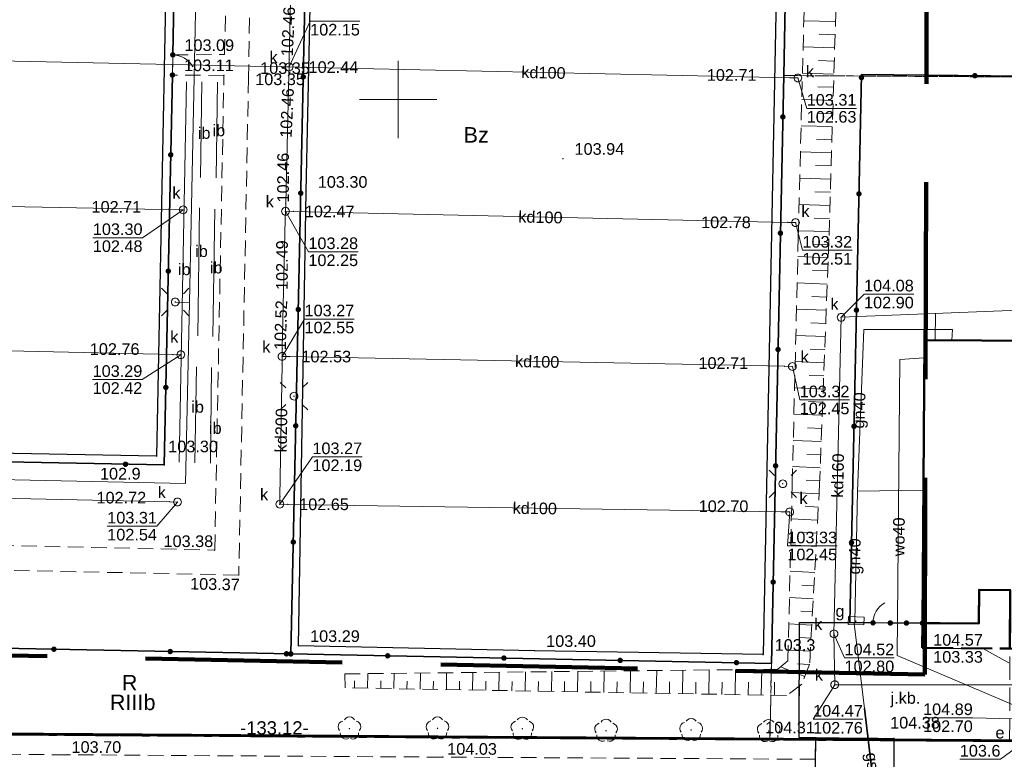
# Model space of a CAD drawing. Extents: x 6447898 to 6448503, y 5806748 to 5807122.
# Tile 14 of 50: x 6448026 to 6448089, y 5806907 to 5806955. Entities that reach past the tile are written whole.
import ezdxf
from ezdxf.enums import TextEntityAlignment as Align

# ---------------------------------------------------------------- set-up
doc = ezdxf.new("R2010")
doc.units = 0
doc.header["$PDSIZE"] = 0.75
for name, pattern in [('DASHED', [19.05, 12.7, -6.35]), ('PRZER1-1', [2, 1, -1]), ('PRZER2-1', [3, 2, -1]), ('PRZER3-1', [4, 3, -1]), ('PRZER4-1', [5, 4, -1])]:
    doc.linetypes.add(name, pattern=pattern)
doc.layers.get('0').update_dxf_attribs({"linetype": 'CONTINUOUS', "lineweight": 13})
for name, color, linetype, lineweight in [('GESBZN', 7, 'PRZER4-1', 50), ('GESBZO', 1, 'CONTINUOUS', 50), ('GESDZI', 7, 'CONTINUOUS', 18), ('GESKKL', 3, 'PRZER3-1', 18), ('GESKKL_O', 3, 'PRZER3-1', 18), ('GESUZY', 3, 'PRZER1-1', 18), ('GESUZY_O', 3, 'PRZER1-1', 18), ('GSLKFU', 7, 'CONTINUOUS', 18), ('GSLKOG', 7, 'CONTINUOUS', 35), ('GSLKRW', 7, 'CONTINUOUS', 25), ('GSPRDL', 7, 'CONTINUOUS', 18), ('GSPWPN', 42, 'CONTINUOUS', 13), ('GSPWPN_O', 42, 'CONTINUOUS', 13), ('GSPWPS', 7, 'CONTINUOUS', 13), ('GSPWPS_O', 7, 'CONTINUOUS', 13), ('GSSKOA', 7, 'PRZER3-1', 18), ('GSSKOA_O', 7, 'PRZER3-1', 18), ('GSSKOD', 7, 'PRZER2-1', 18), ('GSSZSN', 7, 'PRZER2-1', 18), ('GULEPR', 240, 'CONTINUOUS', 18), ('GULGPR', 2, 'CONTINUOUS', 18), ('GULGPR_O', 2, 'CONTINUOUS', 18), ('GULKPR', 32, 'CONTINUOUS', 18), ('GULKPR_O', 32, 'CONTINUOUS', 18), ('GULLOB', 7, 'CONTINUOUS', 35), ('GULWPR', 5, 'CONTINUOUS', 18), ('GULWPR_O', 5, 'CONTINUOUS', 18), ('GUPELA', 7, 'CONTINUOUS', 18), ('GUPESE_O', 240, 'CONTINUOUS', 18), ('GUPGSG', 2, 'CONTINUOUS', 18), ('GUPGSG_O', 2, 'CONTINUOUS', 18), ('GUPKSD', 32, 'CONTINUOUS', 18), ('GUPKSD_O', 32, 'CONTINUOUS', 18), ('GUPPRZ', 7, 'CONTINUOUS', 18), ('GUPPRZ_O', 7, 'CONTINUOUS', 18), ('obrys', 130, 'DASHED', 120), ('ławki', 6, 'CONTINUOUS', 18)]:
    doc.layers.add(name, color=color, linetype=linetype, lineweight=lineweight)
doc.layers.add('OBRYS DZIAŁKA', color=7, linetype='CONTINUOUS', lineweight=60, true_color=0xffff4d)
doc.styles.add('GEO-INFO', font='arial.ttf')

# ---------------------------------------------------------------- blocks, each defined once
blk = doc.blocks.new('POINT')
at = {"color": 0}
blk.add_point((0, 0), dxfattribs=at)
blk = doc.blocks.new('KOLO')
blk.add_hatch(color=0).paths.add_polyline_path([(-0.5, 0), (-0.482963, -0.12941), (-0.433013, -0.25), (-0.353553, -0.353553), (-0.25, -0.433013), (-0.12941, -0.482963), (0, -0.5), (0.12941, -0.482963), (0.25, -0.433013), (0.353553, -0.353553), (0.433013, -0.25), (0.482963, -0.12941), (0.5, 0), (0.482963, 0.12941), (0.433013, 0.25), (0.353553, 0.353553), (0.25, 0.433013), (0.12941, 0.482963), (0, 0.5), (-0.12941, 0.482963), (-0.25, 0.433013), (-0.353553, 0.353553), (-0.433013, 0.25), (-0.482963, 0.12941)])
blk = doc.blocks.new('SZAFA1')
at = {"color": 0}
blk.add_lwpolyline([(-1, -0.5), (-1, 0.5), (1, 0.5), (1, -0.5)], close=True, dxfattribs=at)
blk = doc.blocks.new('SUEO')
blk.add_hatch(color=0).paths.add_polyline_path([(-0.002174, 0.089974), (0.023762, 0.086807), (0.042561, 0.0793), (0.060131, 0.066965), (0.076266, 0.047786), (0.086234, 0.025762), (0.089972, 0.002226), (0.088646, -0.015553), (0.081114, -0.038994), (0.066834, -0.060276), (0.049699, -0.075033), (0.027576, -0.085671), (0.004027, -0.08991), (-0.019639, -0.087831), (-0.040932, -0.080154), (-0.059082, -0.067892), (-0.073734, -0.051607), (-0.08374, -0.032979), (-0.089221, -0.011817), (-0.089063, 0.012951), (-0.082571, 0.035806), (-0.069528, 0.057148), (-0.048957, 0.075519), (-0.026898, 0.085887)])
at = {"color": 0}
for points in [[(-1.767767, 1.767767), (-1.06066, 1.06066)], [(1.767767, 1.767767), (1.06066, 1.06066)], [(-1.767767, -1.767767), (-1.06066, -1.06066)], [(1.767767, -1.767767), (1.06066, -1.06066)]]:
    blk.add_lwpolyline(points, dxfattribs=at)
blk = doc.blocks.new('OKRAG_PELNY')
at = {"color": 0}
blk.add_lwpolyline([(0, 0.5), (0.12941, 0.482963), (0.25, 0.433013), (0.353553, 0.353553), (0.433013, 0.25), (0.482963, 0.12941), (0.5, 0), (0.482963, -0.12941), (0.433013, -0.25), (0.353553, -0.353553), (0.25, -0.433013), (0.12941, -0.482963), (0, -0.5), (-0.12941, -0.482963), (-0.25, -0.433013), (-0.353553, -0.353553), (-0.433013, -0.25), (-0.482963, -0.12941), (-0.5, 0), (-0.482963, 0.12941), (-0.433013, 0.25), (-0.353553, 0.353553), (-0.25, 0.433013), (-0.12941, 0.482963)], close=True, dxfattribs=at)
blk = doc.blocks.new('KTOK04')
at = {"color": 0}
blk.add_lwpolyline([(0, 0), (-0.01711, -0.261052), (-0.068148, -0.517638), (-0.152241, -0.765367), (-0.267949, -1), (-0.413293, -1.217523), (-0.585786, -1.414214), (-0.782477, -1.586707), (-1, -1.732051)], dxfattribs=at)
blk = doc.blocks.new('SPDLP')
blk.add_hatch(color=0).paths.add_polyline_path([(0, -0.09), (0.027812, -0.085595), (0.052901, -0.072812), (0.072812, -0.052901), (0.085595, -0.027812), (0.09, 0), (0.085595, 0.027812), (0.072812, 0.052901), (0.052901, 0.072812), (0.027812, 0.085595), (0, 0.09), (-0.027812, 0.085595), (-0.052901, 0.072812), (-0.072812, 0.052901), (-0.085595, 0.027812), (-0.09, 0), (-0.085595, -0.027812), (-0.072812, -0.052901), (-0.052901, -0.072812), (-0.027812, -0.085595)])
at = {"color": 0}
for points in [[(-0.648554, 1.126667), (-0.481106, 1.325358), (-0.255912, 1.454989), (0, 1.5), (0.255912, 1.454989), (0.481106, 1.325358), (0.648554, 1.126667)], [(-1.271938, -0.268652), (-1.40916, -0.048001), (-1.462858, 0.20623), (-1.426585, 0.463525), (-1.304695, 0.693003), (-1.11182, 0.867117), (-0.871109, 0.964971)], [(0.871109, 0.964971), (1.11182, 0.867117), (1.304695, 0.693003), (1.426585, 0.463525), (1.462858, 0.20623), (1.40916, -0.048001), (1.271938, -0.268652)], [(-0.137547, -1.292703), (-0.389802, -1.355024), (-0.648184, -1.327532), (-0.881678, -1.213525), (-1.062258, -1.026689), (-1.168249, -0.78945), (-1.186929, -0.530282)], [(1.186929, -0.530282), (1.168249, -0.78945), (1.062258, -1.026689), (0.881678, -1.213525), (0.648184, -1.327532), (0.389802, -1.355024), (0.137547, -1.292703)]]:
    blk.add_lwpolyline(points, dxfattribs=at)

msp = doc.modelspace()

# ---------------------------------------------------------------- linework, layer by layer
at = {"elevation": 100, "flags": 128}
for points in [[(6448050, 5806947.5), (6448050, 5806952.5)], [(6448047.5, 5806950), (6448052.5, 5806950)]]:
    msp.add_lwpolyline(points, dxfattribs=at)
at = {"layer": 'GESBZN', "ltscale": 0.5, "elevation": 10.18}
msp.add_lwpolyline([(6448089.46, 5806914.59), (6448089.48, 5806918.36), (6448087.47, 5806918.38), (6448087.46, 5806916.21), (6448083.82, 5806916.23), (6448083.81, 5806914.63)], close=True, dxfattribs=at)
at = {"layer": 'GESBZO', "elevation": 10.18}
msp.add_lwpolyline([(6448083.82, 5806916.23), (6448087.46, 5806916.21), (6448087.47, 5806918.38), (6448089.48, 5806918.36), (6448089.46, 5806914.59), (6448104.61, 5806914.5), (6448104.68, 5806926.7), (6448091.28, 5806926.78), (6448091.33, 5806934.43), (6448083.94, 5806934.48)], close=True, dxfattribs=at)
at = {"layer": 'GESDZI', "elevation": 10.22}
msp.add_lwpolyline([(6447947.144, 5807106.691), (6447943.57, 5806972.007), (6447945.952, 5806961.309), (6447947.76, 5806958.22), (6447958.842, 5806964.609), (6447965.851, 5806952.15), (6447965.901, 5806954.89), (6447976.35, 5806954.66), (6447976.081, 5806941.611), (6447968.351, 5806941.801), (6447965.751, 5806946.39), (6447958.522, 5806959.149), (6447949.97, 5806954.35), (6447974.881, 5806910.343), (6447975.461, 5806909.323), (6448108.58, 5806908.47), (6448109, 5806973.47), (6448154, 5806973.18), (6448153.539, 5806902.166), (6448290.541, 5806859.987)], dxfattribs=at)
msp.add_lwpolyline([(6448281.342, 5806841.899), (6448290.514, 5806841.988), (6448290.541, 5806859.987), (6448153.539, 5806902.166), (6448133.583, 5806908.31), (6448108.58, 5806908.47), (6447975.461, 5806909.323), (6447986.863, 5806889.257), (6448130.513, 5806888.326)], close=True, dxfattribs=at)
at = {"layer": 'GESKKL', "ltscale": 0.5, "elevation": 10.06}
msp.add_lwpolyline([(6448003.595, 5806915.028), (6448043.082, 5806914.245), (6448074.079, 5806913.637), (6448073.98, 5806908.69), (6448003.41, 5806909.144)], close=True, dxfattribs=at)
at = {"layer": 'GESUZY', "ltscale": 0.5}
for p, q in [((6448074.87, 5806951.54, 10.08), (6448075.344, 5806976.7, 10.08)), ((6448104.82, 5806951.36, 10.08), (6448074.87, 5806951.54, 10.08)), ((6448073.98, 5806908.69, 10.08), (6448003.41, 5806909.144, 10.08)), ((6448108.58, 5806908.47, 10.08), (6448073.98, 5806908.69, 10.08))]:
    msp.add_line(p, q, dxfattribs=at)
at = {"layer": 'GESUZY', "ltscale": 0.5, "elevation": 10.08}
for points in [[(6448075.344, 5806976.7), (6448074.87, 5806951.54), (6448074.079, 5806913.637), (6448043.082, 5806914.245), (6448003.595, 5806915.028), (6448003.758, 5806920.077), (6448003.734, 5806923.158), (6448003.735, 5806923.191), (6447975.71, 5806923.75), (6447976.081, 5806941.611), (6447976.35, 5806954.66), (6447965.901, 5806954.89), (6447966.34, 5806978.91)], [(6448104.82, 5806951.36), (6448108.86, 5806951.35), (6448108.58, 5806908.47), (6448073.98, 5806908.69), (6448074.079, 5806913.637), (6448074.87, 5806951.54)], [(6448003.595, 5806915.028), (6448043.082, 5806914.245), (6448074.079, 5806913.637), (6448073.98, 5806908.69), (6448003.41, 5806909.144)]]:
    msp.add_lwpolyline(points, close=True, dxfattribs=at)
at = {"layer": 'GSLKFU', "elevation": 10.18}
for points in [[(6448035.443, 5806951.575), (6448035.467, 5806952.875)], [(6448081.75, 5806916.24), (6448080.63, 5806916.25)]]:
    msp.add_lwpolyline(points, dxfattribs=at)
at = {"layer": 'GSLKOG', "elevation": 10.18}
for points in [[(6448003.758, 5806920.077), (6448003.595, 5806915.028), (6448043.082, 5806914.245), (6448044.437, 5806977.327), (6448041.06, 5806977.48)], [(6448039.56, 5806977.55), (6448035.927, 5806977.493), (6448035.467, 5806952.875)], [(6448044.437, 5806977.327), (6448075.344, 5806976.7), (6448074.87, 5806951.54), (6448074.079, 5806913.637), (6448043.082, 5806914.245)], [(6448035.443, 5806951.575), (6448034.913, 5806926.428), (6448012.274, 5806926.862)], [(6448108.86, 5806951.35), (6448104.82, 5806951.36), (6448079.89, 5806951.6), (6448079.13, 5806916.26), (6448080.63, 5806916.25)], [(6448081.75, 5806916.24), (6448083.82, 5806916.23)]]:
    msp.add_lwpolyline(points, dxfattribs=at)
at = {"layer": 'GSLKRW', "elevation": 10.18}
for points in [[(6448034.423, 5806926.997), (6448019.414, 5806927.282), (6448012.314, 5806927.412), (6448009.195, 5806927.469), (6448004.415, 5806927.577), (6448004.859, 5806952.355), (6448005.39, 5806977.542), (6448019.659, 5806977.311), (6448035.408, 5806976.972)], [(6448074.774, 5806976.181), (6448073.54, 5806914.197), (6448058.8, 5806914.447), (6448043.572, 5806914.766), (6448044.068, 5806944.055), (6448044.777, 5806976.77), (6448056.586, 5806976.584)]]:
    msp.add_lwpolyline(points, close=True, dxfattribs=at)
msp.add_lwpolyline([(6448076.94, 5806908.84), (6448075.87, 5806908.86), (6448075.89, 5806916.27), (6448079.13, 5806916.26)], dxfattribs=at)
msp.add_lwpolyline([(6448071.98, 5806898.2, 0.168884), (6448074.91, 5806899.18, 0.06778), (6448075.95, 5806900.34, 0.156605), (6448076.88, 5806903.31), (6448076.92, 5806907.45), (6448076.94, 5806908.84), (6448081.98, 5806908.8), (6448081.97, 5806907.39), (6448081.91, 5806903.04, 0.165482), (6448082.91, 5806900.13, 0.081976), (6448084.06, 5806899.03, 0.140716), (6448087, 5806898.12)], format="xyb", dxfattribs=at)
at = {"layer": 'GSSKOA', "ltscale": 0.5, "elevation": 10.18}
msp.add_lwpolyline([(6448083.82, 5806916.23), (6448081.75, 5806916.24), (6448080.63, 5806916.25), (6448079.13, 5806916.26), (6448075.89, 5806916.27), (6448075.87, 5806908.86), (6448076.94, 5806908.84), (6448081.98, 5806908.8), (6448081.98, 5806908.67), (6448089.44, 5806908.57), (6448089.46, 5806914.59), (6448089.48, 5806918.36), (6448087.47, 5806918.38), (6448087.46, 5806916.21)], close=True, dxfattribs=at)
at = {"layer": 'GSSKOD', "ltscale": 0.5, "elevation": 10.18}
msp.add_lwpolyline([(6448009.195, 5806927.469), (6448012.314, 5806927.412), (6448012.274, 5806926.862), (6448012.206, 5806921.502), (6448038.173, 5806920.936), (6448038.763, 5806951.554), (6448035.443, 5806951.575), (6448035.467, 5806952.875), (6448038.808, 5806952.893), (6448038.938, 5806958.362), (6448040.466, 5806958.254), (6448040.351, 5806951.395), (6448039.724, 5806919.328), (6448003.758, 5806920.077), (6448003.734, 5806923.158), (6448003.735, 5806923.191), (6448003.778, 5806924.457), (6448009.139, 5806924.429), (6448009.214, 5806926.918)], close=True, dxfattribs=at)
for points in [[(6448071.98, 5806898.2, 0.168884), (6448074.91, 5806899.18, 0.06778), (6448075.95, 5806900.34, 0.156605), (6448076.88, 5806903.31), (6448076.92, 5806907.45), (6448076.94, 5806908.84), (6448081.98, 5806908.8), (6448081.97, 5806907.39), (6448081.91, 5806903.04, 0.165482), (6448082.91, 5806900.13, 0.081976), (6448084.06, 5806899.03, 0.140716), (6448087, 5806898.12)], [(6447980.49, 5806908.09), (6447980.46, 5806903.9), (6447984.61, 5806903.89, -0.228874), (6447985.33, 5806903.6, -0.194063), (6447985.61, 5806902.93), (6447985.58, 5806898.78), (6447998.65, 5806898.69, 0.388347), (6447999.71, 5806899.66), (6447999.73, 5806903.66), (6448006.92, 5806903.62), (6448010.98, 5806903.58), (6448028.68, 5806903.43), (6448052.8, 5806903.32), (6448068.44, 5806903.22), (6448068.45, 5806899.27, 0.463892), (6448069.4, 5806898.21), (6448071.98, 5806898.2, 0.168884), (6448074.91, 5806899.18, 0.06778), (6448075.95, 5806900.34, 0.156605), (6448076.88, 5806903.31), (6448076.92, 5806907.45), (6448052.86, 5806907.59), (6448028.67, 5806907.74), (6448007.38, 5806907.9)]]:
    msp.add_lwpolyline(points, format="xyb", close=True, dxfattribs=at)
at = {"layer": 'GSSZSN', "ltscale": 0.5, "elevation": 10.06}
for points in [[(6448046.56, 5806912.96), (6448074.48, 5806913.26), (6448075.14, 5806913.8), (6448075.42, 5806925.21), (6448075.81, 5806941.17), (6448076.42, 5806965.09), (6448076.89, 5806976.85), (6448078.79, 5806976.77)], [(6448078.79, 5806976.77), (6448078.5, 5806964.71), (6448077.79, 5806941.02), (6448077.18, 5806925.16), (6448076.54, 5806913.56), (6448076.04, 5806912.29), (6448075.06, 5806911.56), (6448046.59, 5806912.06)], [(6448046.59, 5806912.06), (6448046.56, 5806912.96)]]:
    msp.add_lwpolyline(points, dxfattribs=at)
at = {"layer": 'GSSZSN', "elevation": 10.06, "flags": 128}
for points in [[(6448076.165, 5806955.079), (6448078.21, 5806955.018)], [(6448078.184, 5806954.172), (6448077.164, 5806954.202)], [(6448076.122, 5806953.387), (6448078.159, 5806953.326)], [(6448078.133, 5806952.479), (6448077.117, 5806952.51)], [(6448076.078, 5806951.694), (6448078.108, 5806951.633)], [(6448078.083, 5806950.787), (6448077.07, 5806950.817)], [(6448076.035, 5806950.001), (6448078.057, 5806949.941)], [(6448078.032, 5806949.095), (6448077.023, 5806949.125)], [(6448075.992, 5806948.309), (6448078.007, 5806948.248)], [(6448077.981, 5806947.402), (6448076.976, 5806947.432)], [(6448075.949, 5806946.616), (6448077.956, 5806946.556)], [(6448077.931, 5806945.71), (6448076.929, 5806945.74)], [(6448075.906, 5806944.924), (6448077.905, 5806944.864)], [(6448077.88, 5806944.017), (6448076.882, 5806944.047)], [(6448075.863, 5806943.231), (6448077.854, 5806943.171)], [(6448077.829, 5806942.325), (6448076.835, 5806942.355)], [(6448075.819, 5806941.538), (6448077.804, 5806941.479)], [(6448077.775, 5806940.633), (6448076.787, 5806940.671)], [(6448075.778, 5806939.862), (6448077.743, 5806939.787)], [(6448077.71, 5806938.941), (6448076.734, 5806938.978)], [(6448075.737, 5806938.169), (6448077.677, 5806938.095)], [(6448077.645, 5806937.249), (6448076.68, 5806937.286)], [(6448075.695, 5806936.477), (6448077.612, 5806936.403)], [(6448077.58, 5806935.557), (6448076.627, 5806935.594)], [(6448075.654, 5806934.784), (6448077.547, 5806934.711)], [(6448077.515, 5806933.865), (6448076.574, 5806933.901)], [(6448075.613, 5806933.091), (6448077.482, 5806933.019)], [(6448077.45, 5806932.173), (6448076.521, 5806932.209)], [(6448075.571, 5806931.398), (6448077.417, 5806931.327)], [(6448077.385, 5806930.481), (6448076.468, 5806930.516)], [(6448075.53, 5806929.705), (6448077.352, 5806929.635)], [(6448077.32, 5806928.789), (6448076.414, 5806928.824)], [(6448075.488, 5806928.012), (6448077.287, 5806927.943)], [(6448077.255, 5806927.097), (6448076.361, 5806927.132)], [(6448075.447, 5806926.32), (6448077.222, 5806926.251)], [(6448077.189, 5806925.405), (6448076.308, 5806925.439)], [(6448075.406, 5806924.656), (6448077.147, 5806924.56)], [(6448077.1, 5806923.715), (6448076.243, 5806923.762)], [(6448075.365, 5806922.962), (6448077.054, 5806922.869)], [(6448077.007, 5806922.024), (6448076.176, 5806922.07)], [(6448075.323, 5806921.269), (6448076.96, 5806921.179)], [(6448076.914, 5806920.333), (6448076.108, 5806920.378)], [(6448075.282, 5806919.575), (6448076.867, 5806919.488)], [(6448076.82, 5806918.643), (6448076.041, 5806918.686)], [(6448075.24, 5806917.882), (6448076.774, 5806917.797)], [(6448076.727, 5806916.952), (6448075.973, 5806916.994)], [(6448075.199, 5806916.189), (6448076.681, 5806916.107)], [(6448076.634, 5806915.262), (6448075.906, 5806915.302)], [(6448075.157, 5806914.495), (6448076.587, 5806914.416)], [(6448068.373, 5806913.194), (6448068.346, 5806911.678)], [(6448070.067, 5806913.213), (6448070.039, 5806911.648)], [(6448071.761, 5806913.231), (6448071.732, 5806911.618)], [(6448073.454, 5806913.249), (6448073.425, 5806911.589)], [(6448074.656, 5806913.404), (6448076.234, 5806912.782)], [(6448076.541, 5806913.571), (6448075.753, 5806913.614)], [(6448048.048, 5806912.976), (6448048.031, 5806912.035)], [(6448049.742, 5806912.994), (6448049.724, 5806912.005)], [(6448051.435, 5806913.012), (6448051.417, 5806911.975)], [(6448053.129, 5806913.031), (6448053.11, 5806911.945)], [(6448054.823, 5806913.049), (6448054.803, 5806911.916)], [(6448056.517, 5806913.067), (6448056.496, 5806911.886)], [(6448058.21, 5806913.085), (6448058.189, 5806911.856)], [(6448059.904, 5806913.103), (6448059.882, 5806911.827)], [(6448061.598, 5806913.122), (6448061.575, 5806911.797)], [(6448063.292, 5806913.14), (6448063.268, 5806911.767)], [(6448064.985, 5806913.158), (6448064.961, 5806911.737)], [(6448066.679, 5806913.176), (6448066.653, 5806911.708)], [(6448047.185, 5806912.05), (6448047.193, 5806912.508)], [(6448048.878, 5806912.02), (6448048.886, 5806912.502)], [(6448050.571, 5806911.99), (6448050.58, 5806912.497)], [(6448052.264, 5806911.96), (6448052.273, 5806912.491)], [(6448053.957, 5806911.931), (6448053.966, 5806912.485)], [(6448055.649, 5806911.901), (6448055.66, 5806912.479)], [(6448057.342, 5806911.871), (6448057.353, 5806912.474)], [(6448059.035, 5806911.841), (6448059.046, 5806912.468)], [(6448060.728, 5806911.812), (6448060.74, 5806912.462)], [(6448062.421, 5806911.782), (6448062.433, 5806912.456)], [(6448064.114, 5806911.752), (6448064.126, 5806912.451)], [(6448065.807, 5806911.723), (6448065.82, 5806912.445)], [(6448067.5, 5806911.693), (6448067.513, 5806912.439)], [(6448069.193, 5806911.663), (6448069.206, 5806912.433)], [(6448070.886, 5806911.633), (6448070.9, 5806912.427)], [(6448072.579, 5806911.604), (6448072.593, 5806912.422)], [(6448074.272, 5806911.574), (6448074.286, 5806912.416)]]:
    msp.add_lwpolyline(points, dxfattribs=at)
at = {"layer": 'GULEPR', "elevation": 10.14}
for points in [[(6448036.64, 5806967.797), (6448036.133, 5806966.856), (6448036.623, 5806966.847), (6448036.553, 5806962.507), (6448037.061, 5806961.838), (6448036.535, 5806936.911), (6448036.291, 5806925.232), (6448002.205, 5806925.957), (6448002.449, 5806937.645), (6448003.068, 5806967.622), (6448004.197, 5806967.601)], [(6448036.535, 5806936.911), (6448035.625, 5806936.937)]]:
    msp.add_lwpolyline(points, dxfattribs=at)
at = {"layer": 'GULGPR', "elevation": 10.14}
for points in [[(6448079.63, 5806924.73), (6448080.04, 5806935.16), (6448085.75, 5806935.17), (6448085.72, 5806934.47)], [(6448079.544, 5806916.382), (6448079.46, 5806916.33), (6448079.63, 5806924.73)], [(6448079.63, 5806924.73), (6448083.88, 5806924.81)], [(6448081.128, 5806901.886), (6448081.018, 5806902.282), (6448081.023, 5806902.766), (6448080.082, 5806910.716), (6448079.412, 5806916.216), (6448079.544, 5806916.382)]]:
    msp.add_lwpolyline(points, dxfattribs=at)
at = {"layer": 'GULKPR', "elevation": 10.14}
for points in [[(6448043.349, 5806970.925), (6448043.34, 5806970.42), (6448043.18, 5806962.07), (6448043.168, 5806961.566), (6448043.16, 5806961.07), (6448042.98, 5806952.6), (6448042.975, 5806952.097), (6448042.96, 5806951.6), (6448042.75, 5806943.29), (6448042.734, 5806942.789), (6448042.72, 5806942.29), (6448042.52, 5806933.93), (6448042.513, 5806933.43), (6448042.51, 5806932.93), (6448042.38, 5806924.4), (6448042.368, 5806923.9)], [(6448003.499, 5806952.93), (6448004, 5806952.92), (6448042.47, 5806952.11), (6448042.975, 5806952.097)], [(6448075.781, 5806951.386), (6448075.28, 5806951.4), (6448043.47, 5806952.09), (6448042.975, 5806952.097)], [(6448003.286, 5806943.511), (6448003.79, 5806943.5), (6448035.88, 5806942.88), (6448036.134, 5806942.88)], [(6448075.63, 5806942.056), (6448075.13, 5806942.07), (6448043.23, 5806942.78), (6448042.734, 5806942.789)], [(6448078.16, 5806912.26), (6448078.11, 5806915.54), (6448078.57, 5806935.95), (6448092.22, 5806936.5), (6448092.18, 5806933.72), (6448091.33, 5806933.73)], [(6448084.64, 5806934.48), (6448084.66, 5806936.2)], [(6448003.137, 5806934.272), (6448003.64, 5806934.26), (6448035.48, 5806933.55), (6448035.983, 5806933.54)], [(6448075.43, 5806932.777), (6448074.93, 5806932.79), (6448043.01, 5806933.42), (6448042.513, 5806933.43)], [(6448002.883, 5806924.744), (6448003.38, 5806924.73), (6448035.27, 5806924.05), (6448035.769, 5806924.041)], [(6448075.258, 5806923.398), (6448074.76, 5806923.41), (6448042.87, 5806923.89), (6448042.368, 5806923.9)], [(6448104.61, 5806915.2), (6448105.31, 5806915.2), (6448105.28, 5806912.26), (6448078.16, 5806912.26)]]:
    msp.add_lwpolyline(points, dxfattribs=at)
at = {"layer": 'GULLOB', "elevation": 10.12}
msp.add_lwpolyline([(6448081.023, 5806902.766), (6448080.082, 5806910.716)], dxfattribs=at)
at = {"layer": 'GULWPR', "elevation": 10.14}
msp.add_lwpolyline([(6448090.87, 5806910.63), (6448090.69, 5806910.54), (6448082.18, 5806914.14), (6448082.36, 5806933.23), (6448083.93, 5806933.34)], dxfattribs=at)
at = {"layer": 'GUPPRZ_O', "elevation": 10.8, "flags": 128}
for points in [[(6448047.531, 5806955.048), (6448044.328, 5806955.048), (6448042.975, 5806952.097)], [(6448044.328, 5806955.048), (6448047.531, 5806955.048)], [(6448079.56, 5806949.426), (6448076.356, 5806949.426), (6448075.781, 5806951.386)], [(6448076.356, 5806949.426), (6448079.56, 5806949.426)], [(6448030.31, 5806941.086), (6448033.513, 5806941.086), (6448036.134, 5806942.88)], [(6448047.416, 5806940.178), (6448044.213, 5806940.178), (6448042.734, 5806942.789)], [(6448079.284, 5806940.273), (6448076.08, 5806940.273), (6448075.63, 5806942.056)], [(6448030.31, 5806941.086), (6448033.513, 5806941.086)], [(6448044.213, 5806940.178), (6448047.416, 5806940.178)], [(6448076.08, 5806940.273), (6448079.284, 5806940.273)], [(6448083.256, 5806937.449), (6448080.053, 5806937.449), (6448078.57, 5806935.95)], [(6448080.053, 5806937.449), (6448083.256, 5806937.449)], [(6448047.168, 5806935.841), (6448043.965, 5806935.841), (6448042.513, 5806933.43)], [(6448043.965, 5806935.841), (6448047.168, 5806935.841)], [(6448030.295, 5806931.937), (6448033.499, 5806931.937), (6448035.983, 5806933.54)], [(6448079.107, 5806930.623), (6448075.904, 5806930.623), (6448075.43, 5806932.777)], [(6448030.295, 5806931.937), (6448033.499, 5806931.937)], [(6448075.904, 5806930.623), (6448079.107, 5806930.623)], [(6448047.675, 5806926.955), (6448044.472, 5806926.955), (6448042.368, 5806923.9)], [(6448044.472, 5806926.955), (6448047.675, 5806926.955)], [(6448031.239, 5806922.482), (6448034.442, 5806922.482), (6448035.769, 5806924.041)], [(6448078.31, 5806921.205), (6448075.106, 5806921.205), (6448075.258, 5806923.398)], [(6448031.239, 5806922.482), (6448034.442, 5806922.482)], [(6448075.106, 5806921.205), (6448078.31, 5806921.205)], [(6448081.997, 5806913.985), (6448078.794, 5806913.985), (6448078.11, 5806915.54)], [(6448084.512, 5806914.601), (6448087.715, 5806914.601), (6448089.38, 5806913.67)], [(6448084.512, 5806914.601), (6448087.715, 5806914.601)], [(6448078.794, 5806913.985), (6448081.997, 5806913.985)], [(6448079.971, 5806910.028), (6448076.767, 5806910.028), (6448078.16, 5806912.26)], [(6448076.767, 5806910.028), (6448079.971, 5806910.028)], [(6448083.86, 5806910.128), (6448087.063, 5806910.128), (6448090.5, 5806910.04)], [(6448083.86, 5806910.128), (6448087.063, 5806910.128)], [(6448086.228, 5806907.457), (6448088.848, 5806907.457), (6448089.83, 5806908.16)]]:
    msp.add_lwpolyline(points, dxfattribs=at)
at = {"layer": 'obrys'}
for p, q in [((6448083.969, 5806912.91), (6448084.117, 5806969.045)), ((6447995.61, 5806914.75), (6448083.969, 5806912.91))]:
    msp.add_line(p, q, dxfattribs=at)
at = {"layer": 'OBRYS DZIAŁKA'}
msp.add_line((6448108.489, 5806908.535), (6447975.53, 5806909.394), dxfattribs=at)
at = {"layer": 'ławki', "color": 6, "linetype": 'Continuous', "lineweight": 18}
for points in [[(6448035.867, 5806926.604, 103.4), (6448036.346, 5806951.136, 103.34)], [(6448037.255, 5806944.96, 103.5), (6448037.34, 5806951.13, 103.34)], [(6448038.263, 5806944.937, 103.5), (6448038.36, 5806951.116, 103.36)], [(6448037.072, 5806934.766, 103.52), (6448037.178, 5806943.001, 103.54)], [(6448038.058, 5806934.714, 103.54), (6448038.186, 5806942.934, 103.5)], [(6448036.896, 5806926.562, 103.4), (6448036.988, 5806932.755, 103.53)], [(6448037.896, 5806926.544, 103.4), (6448037.967, 5806932.713, 103.56)]]:
    msp.add_polyline3d(points, dxfattribs=at)

# ---------------------------------------------------------------- block references
at = {"layer": 'GSLKFU', "xscale": 0.75, "yscale": 0.75}
for p, rotation in [((6448035.467, 5806952.875, 10.18), 88.95142469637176), ((6448080.63, 5806916.25, 10.18), 179.4884441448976)]:
    msp.add_blockref('KTOK04', p, dxfattribs=dict(at, rotation=rotation))
at = {"layer": 'GSLKOG', "xscale": 0.35, "yscale": 0.35}
for p in [(6448035.467, 5806952.875, 10.18), (6448035.443, 5806951.575, 10.18), (6448043.881, 5806951.452, 10.18), (6448079.886, 5806951.412, 10.18), (6448087.201, 5806951.53, 10.18), (6448074.814, 5806948.872, 10.18), (6448035.334, 5806946.428, 10.18), (6448043.72, 5806943.953, 10.18), (6448079.725, 5806943.913, 10.18), (6448074.658, 5806941.374, 10.18), (6448035.176, 5806938.93, 10.18), (6448043.559, 5806936.455, 10.18), (6448079.563, 5806936.415, 10.18), (6448074.502, 5806933.876, 10.18), (6448035.018, 5806931.432, 10.18), (6448043.398, 5806928.957, 10.18), (6448079.402, 5806928.917, 10.18), (6448032.418, 5806926.476, 10.18), (6448074.345, 5806926.377, 10.18), (6448043.237, 5806921.459, 10.18), (6448079.241, 5806921.418, 10.18), (6448074.189, 5806918.879, 10.18), (6448080.63, 5806916.25, 10.18), (6448081.75, 5806916.24, 10.18), (6448082.785, 5806916.235, 10.18), (6448083.82, 5806916.23, 10.18), (6448027.801, 5806914.548, 10.18), (6448035.299, 5806914.399, 10.18), (6448042.798, 5806914.25, 10.18), (6448043.082, 5806914.245, 10.18), (6448049.327, 5806914.122, 10.18), (6448056.826, 5806913.975, 10.18), (6448064.324, 5806913.828, 10.18), (6448071.823, 5806913.681, 10.18)]:
    msp.add_blockref('KOLO', p, dxfattribs=at)
at = {"layer": 'GSPRDL', "xscale": 0.5, "yscale": 0.5}
for p in [(6448046.86, 5806909.43, 10.12), (6448052.54, 5806909.44, 10.12), (6448058.01, 5806909.42, 10.12), (6448063.41, 5806909.29, 10.12), (6448068.9, 5806909.34, 10.12), (6448073.9, 5806909.27, 10.12)]:
    msp.add_blockref('SPDLP', p, dxfattribs=at)
at = {"layer": 'GSPWPN', "xscale": 0.09, "yscale": 0.09}
for p in [(6448034.913, 5806926.428, 10.08), (6448073.54, 5806914.197, 10.08)]:
    msp.add_blockref('KOLO', p, dxfattribs=at)
at = {"layer": 'GSPWPS', "xscale": 0.09, "yscale": 0.09}
for p in [(6448035.467, 5806952.875, 10.08), (6448035.443, 5806951.575, 10.08), (6448038.763, 5806951.554, 10.08), (6448040.351, 5806951.395, 10.08), (6448060.629, 5806946.181, 10.08), (6448044.068, 5806944.055, 10.08), (6448034.423, 5806926.997, 10.08), (6448038.173, 5806920.936, 10.08), (6448039.724, 5806919.328, 10.08), (6448043.572, 5806914.766, 10.08), (6448058.8, 5806914.447, 10.08), (6448076.94, 5806908.84, 10.08), (6448081.98, 5806908.8, 10.08), (6448028.67, 5806907.74, 10.08), (6448052.86, 5806907.59, 10.08)]:
    msp.add_blockref('KOLO', p, dxfattribs=at)
at = {"layer": 'GUPELA', "xscale": 0.5, "yscale": 0.5}
for name, p in [('SUEO', (6448035.625, 5806936.937, 10.15)), ('OKRAG_PELNY', (6448035.625, 5806936.937, 10.16)), ('SUEO', (6448043.286, 5806930.865, 10.15)), ('OKRAG_PELNY', (6448043.286, 5806930.865, 10.16)), ('SUEO', (6448074.811, 5806925.216, 10.15)), ('OKRAG_PELNY', (6448074.811, 5806925.216, 10.16))]:
    msp.add_blockref(name, p, dxfattribs=at)
at = {"layer": 'GUPGSG', "xscale": 0.5, "yscale": 0.5, "rotation": 357.7517723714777}
msp.add_blockref('SZAFA1', (6448079.544, 5806916.382, 10.16), dxfattribs=at)
at = {"layer": 'GUPKSD', "xscale": 0.5, "yscale": 0.5}
for p in [(6448042.975, 5806952.097, 10.16), (6448075.781, 5806951.386, 10.16), (6448036.134, 5806942.88, 10.16), (6448042.734, 5806942.789, 10.16), (6448075.63, 5806942.056, 10.16), (6448078.57, 5806935.95, 10.16), (6448035.983, 5806933.54, 10.16), (6448042.513, 5806933.43, 10.16), (6448075.43, 5806932.777, 10.16), (6448035.769, 5806924.041, 10.16), (6448042.368, 5806923.9, 10.16), (6448075.258, 5806923.398, 10.16), (6448078.11, 5806915.54, 10.16), (6448078.16, 5806912.26, 10.16)]:
    msp.add_blockref('OKRAG_PELNY', p, dxfattribs=at)
at = {"layer": 'GUPPRZ'}
for p in [(6448042.985, 5806952.597, 10.16), (6448042.475, 5806952.107, 10.16), (6448042.975, 5806952.097, 10.16), (6448043.474, 5806952.086, 10.16), (6448042.962, 5806951.597, 10.16), (6448075.281, 5806951.397, 10.16), (6448075.781, 5806951.386, 10.16), (6448042.747, 5806943.289, 10.16), (6448035.884, 5806942.884, 10.16), (6448036.134, 5806942.88, 10.16), (6448042.734, 5806942.789, 10.16), (6448043.234, 5806942.778, 10.16), (6448042.722, 5806942.289, 10.16), (6448075.13, 5806942.067, 10.16), (6448075.63, 5806942.056, 10.16), (6448078.57, 5806935.95, 10.16), (6448035.483, 5806933.551, 10.16), (6448035.983, 5806933.54, 10.16), (6448042.525, 5806933.93, 10.16), (6448042.505, 5806932.93, 10.16), (6448042.513, 5806933.43, 10.16), (6448043.013, 5806933.42, 10.16), (6448074.93, 5806932.787, 10.16), (6448075.43, 5806932.777, 10.16), (6448035.269, 5806924.052, 10.16), (6448035.769, 5806924.041, 10.16), (6448042.376, 5806924.4, 10.16), (6448042.368, 5806923.9, 10.16), (6448042.868, 5806923.893, 10.16), (6448074.758, 5806923.405, 10.16), (6448075.258, 5806923.398, 10.16), (6448078.11, 5806915.54, 10.16), (6448078.16, 5806912.26, 10.16)]:
    msp.add_blockref('POINT', p, dxfattribs=at)

# ---------------------------------------------------------------- texts
at = {"color": 6, "lineweight": 15, "style": 'GEO-INFO'}
msp.add_text('-133.12-', height=0.85, dxfattribs=at).set_placement((6448042.02, 5806908.796), align=Align.BOTTOM_CENTER)
at = {"layer": 'GESKKL_O', "style": 'GEO-INFO'}
msp.add_text('RIIIb', height=1, dxfattribs=at).set_placement((6448032.878, 5806911.14, 10.8), align=Align.MIDDLE)
at = {"layer": 'GESUZY_O', "style": 'GEO-INFO'}
for s, p in [('Bz', (6448055.034, 5806947.717, 10.8)), ('R', (6448032.681, 5806912.389, 10.8))]:
    msp.add_text(s, height=1, dxfattribs=at).set_placement(p, align=Align.MIDDLE)
at = {"layer": 'GSPWPN_O', "style": 'GEO-INFO'}
for s, p in [('102.9', (6448030.77, 5806925.492, 10.8)), ('103.3', (6448074.29, 5806914.447, 10.8))]:
    msp.add_text(s, height=0.75, dxfattribs=at).set_placement(p)
at = {"layer": 'GSPWPS_O', "style": 'GEO-INFO'}
for s, p in [('103.09', (6448036.217, 5806953.125, 10.8)), ('103.11', (6448036.193, 5806951.825, 10.8)), ('103.35', (6448041.101, 5806951.645, 10.8)), ('103.35', (6448040.781, 5806950.925, 10.8)), ('103.94', (6448061.379, 5806946.431, 10.8)), ('103.30', (6448044.818, 5806944.305, 10.8)), ('103.30', (6448035.173, 5806927.247, 10.8)), ('103.38', (6448034.869, 5806921.136, 10.8)), ('103.29', (6448044.322, 5806915.016, 10.8)), ('103.40', (6448059.55, 5806914.697, 10.8)), ('104.38', (6448081.735, 5806909.434, 10.8)), ('104.31', (6448073.675, 5806909.121, 10.8)), ('103.70', (6448028.936, 5806907.865, 10.8)), ('104.03', (6448053.167, 5806907.743, 10.8))]:
    msp.add_text(s, height=0.75, dxfattribs=at).set_placement(p)
msp.add_text('103.37', height=0.75, rotation=358.76836, dxfattribs=at).set_placement((6448036.577, 5806918.404, 10.8))
at = {"layer": 'GSSKOA_O', "style": 'GEO-INFO'}
msp.add_text('j.kb.', height=0.75, dxfattribs=at).set_placement((6448082.724, 5806911.311, 10.8), align=Align.MIDDLE)
at = {"layer": 'GULGPR_O', "style": 'GEO-INFO'}
for s, rotation, p in [('gn40', 87.74888, (6448079.835, 5806929.945, 10.8)), ('gn40', 88.8406, (6448079.545, 5806920.53, 10.8)), ('gs25', 276.75039, (6448080.553, 5806906.741, 10.8))]:
    msp.add_text(s, height=0.75, rotation=rotation, dxfattribs=at).set_placement(p, align=Align.MIDDLE)
at = {"layer": 'GULKPR_O', "style": 'GEO-INFO'}
for s, rotation, p in [('kd100', 358.75738, (6448059.375, 5806951.745, 10.8)), ('kd100', 358.72498, (6448059.18, 5806942.425, 10.8)), ('kd100', 358.86931, (6448058.97, 5806933.105, 10.8)), ('kd200', 89.12686, (6448042.445, 5806928.665, 10.8)), ('kd160', 88.70889, (6448078.34, 5806925.745, 10.8)), ('kd100', 359.13766, (6448058.815, 5806923.65, 10.8))]:
    msp.add_text(s, height=0.75, rotation=rotation, dxfattribs=at).set_placement(p, align=Align.MIDDLE)
at = {"layer": 'GULWPR_O', "style": 'GEO-INFO'}
msp.add_text('wo40', height=0.75, rotation=89.45979, dxfattribs=at).set_placement((6448082.292, 5806921.795, 10.8), align=Align.MIDDLE)
at = {"layer": 'GUPESE_O', "style": 'GEO-INFO'}
msp.add_text('e', height=0.75, dxfattribs=at).set_placement((6448089.109, 5806908.791, 10.8), align=Align.RIGHT)
at = {"layer": 'GUPGSG_O', "style": 'GEO-INFO'}
msp.add_text('g', height=0.75, dxfattribs=at).set_placement((6448078.794, 5806916.632, 10.8), align=Align.RIGHT)
at = {"layer": 'GUPKSD_O', "style": 'GEO-INFO'}
for p in [(6448042.225, 5806952.347, 10.8), (6448076.821, 5806951.43, 10.8), (6448035.961, 5806943.605, 10.8), (6448041.984, 5806943.039, 10.8), (6448076.534, 5806942.415, 10.8), (6448078.406, 5806936.434, 10.8), (6448035.828, 5806934.316, 10.8), (6448041.763, 5806933.68, 10.8), (6448076.48, 5806933.022, 10.8), (6448035.019, 5806924.291, 10.8), (6448041.618, 5806924.15, 10.8), (6448076.404, 5806923.916, 10.8), (6448077.36, 5806915.79, 10.8), (6448077.41, 5806912.51, 10.8)]:
    msp.add_text('k', height=0.75, dxfattribs=at).set_placement(p, align=Align.RIGHT)
at = {"layer": 'GUPPRZ_O', "style": 'GEO-INFO'}
for s, rotation, p in [('102.46', 87.26623, (6448042.829, 5806952.778, 10.8)), ('102.46', 87.26623, (6448042.753, 5806947.527, 10.8)), ('102.46', 89.93096, (6448042.576, 5806943.359, 10.8)), ('102.49', 89.93096, (6448042.506, 5806937.71, 10.8)), ('102.52', 88.39354, (6448042.384, 5806933.844, 10.8))]:
    msp.add_text(s, height=0.75, rotation=rotation, dxfattribs=at).set_placement(p, align=Align.MIDDLE_LEFT)
for s, p in [('102.15', (6448044.328, 5806954.125)), ('103.31', (6448076.356, 5806949.598)), ('102.63', (6448076.356, 5806948.503)), ('103.30', (6448030.31, 5806941.258)), ('103.32', (6448076.08, 5806940.445)), ('102.48', (6448030.31, 5806940.163)), ('103.28', (6448044.213, 5806940.351)), ('102.25', (6448044.213, 5806939.256)), ('102.51', (6448076.08, 5806939.35)), ('104.08', (6448080.053, 5806937.622)), ('103.27', (6448043.965, 5806936.014)), ('102.90', (6448080.053, 5806936.527)), ('102.55', (6448043.965, 5806934.919)), ('103.29', (6448030.295, 5806932.109)), ('102.42', (6448030.295, 5806931.014)), ('103.32', (6448075.904, 5806930.795)), ('102.45', (6448075.904, 5806929.7)), ('103.27', (6448044.472, 5806927.127)), ('102.19', (6448044.472, 5806926.032)), ('103.31', (6448031.239, 5806922.655)), ('102.54', (6448031.239, 5806921.56)), ('103.33', (6448075.106, 5806921.377)), ('102.45', (6448075.106, 5806920.282)), ('104.57', (6448084.512, 5806914.773)), ('104.52', (6448078.794, 5806914.157)), ('102.80', (6448078.794, 5806913.062)), ('103.33', (6448084.512, 5806913.678)), ('104.47', (6448076.767, 5806910.2)), ('104.89', (6448083.86, 5806910.301)), ('102.76', (6448076.767, 5806909.105)), ('102.70', (6448083.86, 5806909.206))]:
    msp.add_text(s, height=0.75, dxfattribs=at).set_placement(p)
for s, p in [('102.44', (6448044.224, 5806952.086, 10.8)), ('102.71', (6448069.911, 5806951.579, 10.8)), ('102.71', (6448030.227, 5806943.075, 10.8)), ('102.47', (6448043.984, 5806942.778, 10.8)), ('102.78', (6448069.542, 5806942.075, 10.8)), ('102.76', (6448030.114, 5806933.904, 10.8)), ('102.53', (6448043.763, 5806933.42, 10.8)), ('102.71', (6448069.372, 5806933.001, 10.8)), ('102.72', (6448030.545, 5806924.323, 10.8)), ('102.65', (6448043.618, 5806923.893, 10.8)), ('102.70', (6448069.387, 5806923.768, 10.8)), ('103.6', (6448086.228, 5806908))]:
    msp.add_text(s, height=0.75, dxfattribs=at).set_placement(p, align=Align.MIDDLE_LEFT)
at = {"layer": 'ławki', "color": 6, "lineweight": 25, "style": 'GEO-INFO'}
for p in [(6448037.08, 5806948.21), (6448038.03, 5806948.38), (6448036.91, 5806940.59), (6448035.8, 5806939.42), (6448037.85, 5806939.53), (6448036.66, 5806930.55), (6448037.8, 5806929.18)]:
    msp.add_text('ib', height=0.75, dxfattribs=at).set_placement(p, align=Align.TOP_LEFT)

doc.saveas('drawing.dxf')
